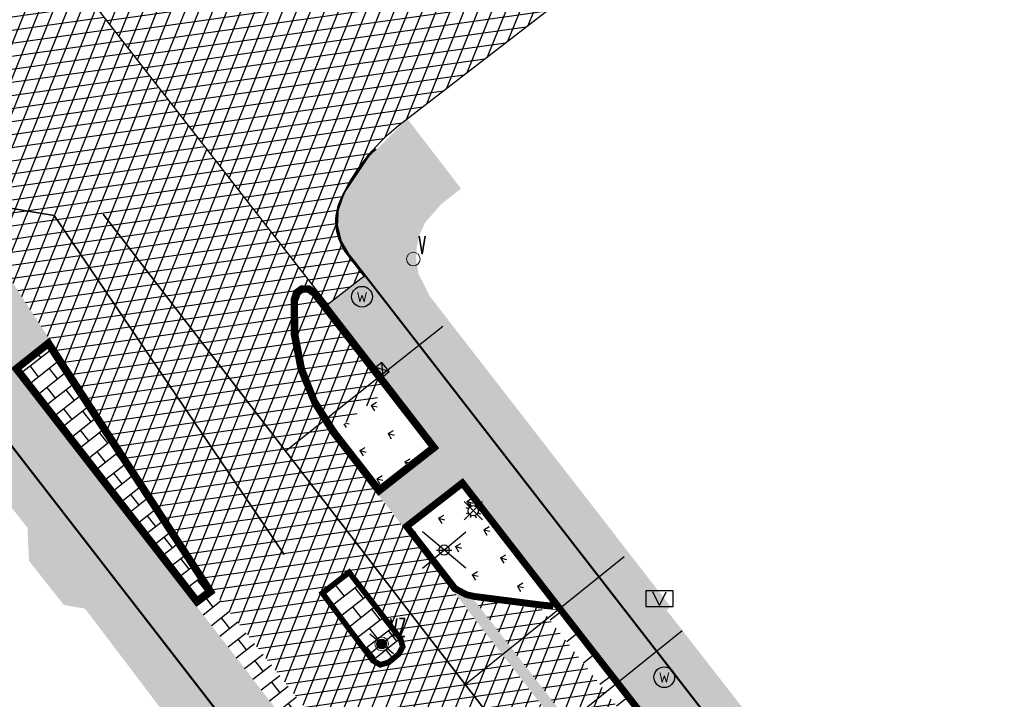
# Model space of a CAD drawing. Header units: metres. Extents: x 196882 to 197709, y 354811 to 355604.
# Tile 51 of 68: x 197350 to 197388, y 355208 to 355234. Entities that reach past the tile are written whole.
import ezdxf
from ezdxf.enums import TextEntityAlignment as Align

# ---------------------------------------------------------------- set-up
doc = ezdxf.new("R2010")
doc.units = ezdxf.units.M
doc.layers.get('0').update_dxf_attribs({"lineweight": 18})
for name, color, linetype, lineweight in [('B-WE-KL-DATA_CAI_KAST-S', 90, 'Continuous', 25), ('B-WE-KL-WATER_STRAATPOT-S', 170, 'Continuous', 25), ('N-WE-RI-HWA_KOLK-S', 7, 'Continuous', 25), ('V-WE-IE-MEUBILAIR_WEGMEUBILAIR_PAAL-S', 7, 'Continuous', 25), ('V-WE-IE-MEUBILAIR_WEGMEUBILAIR_VERKEERSBORD-S', 7, 'Continuous', 25), ('V-WE-RI-GWA_HUISAANSLUITING_PVC-G', 1, 'RI-GWA_HUISAANSLUITING-V', 25), ('V-WE-RI-VWA_TRANSPORTLEIDING-G', 20, 'RI-VWA-V', 35), ('V-WE-VH-KANTOPSLUITING_RIJWIELPADBAND_380X200-G', 10, 'VH-RIJWIELPADBAND_380X200-V', 0), ('V-WE-VH-KANTOPSLUITING_TROTTOIRBAND-G', 7, 'VH-TROTTOIRBAND-V', 0), ('V-WE-VH-KANTOPSLUITING_TROTTOIRBAND_RWS-G', 7, 'VH-RWSBAND-V', 0), ('V-WE-VH-VERHARDING_TEGEL-A', 252, 'Continuous', 18), ('verkeerszuil', 2, 'Continuous', 0), ('verklikker', 2, 'Continuous', 0)]:
    doc.layers.add(name, color=color, linetype=linetype, lineweight=lineweight)
for name, color, linetype in [('V-WE-IE-LICHTMAST-G', 7, 'Continuous'), ('V_WEGEN_A_ASFALT', 252, 'Continuous'), ('V_WEGEN_A_BSS', 252, 'Continuous')]:
    doc.layers.add(name, color=color, linetype=linetype)
doc.layers.add('V-WE-VH-VERHARDING_TEGEL_300x300 grijs', color=7, linetype='Continuous', lineweight=18, true_color=0x999999)
doc.layers.add('V_GROEN_A_GRAS', color=3, linetype='Continuous', true_color=0x00ff00)
doc.styles.add('NLCS-ISO', font='NLCS-ISO.ttf')
doc.styles.add('Style-simplex', font='simplex.shx')
doc.linetypes.add('RI-GWA_HUISAANSLUITING-V', pattern='A,2,[24,NLCS.SHX,S=1,R=0,X=0,Y=0],2,-1.8,2.6,-1.8,2.6,-1.8,2.6,-1.8', length=19)
doc.linetypes.add('RI-VWA-V', pattern='A,2.5,[24,NLCS.SHX,S=1,R=0,X=0,Y=0],2.5,-3,0,-3', length=11)
doc.linetypes.add('VH-RIJWIELPADBAND_380X200-V', pattern='A,4,[24,NLCS.SHX,S=1,R=0,X=0,Y=0],4,-2,2,-2,0,-2,2,-2', length=20)
doc.linetypes.add('VH-RWSBAND-V', pattern='A,5,[24,NLCS.SHX,S=1,R=0,X=0,Y=0],5,-2,2,-2,2,-2,2,-2', length=24)
doc.linetypes.add('VH-TROTTOIRBAND-V', pattern='A,2.5,[24,NLCS.SHX,S=1,R=0,X=0,Y=0],2.5,-2,2,-2,2,-2', length=15)
pattern_1 = [(37.8188, (197367.178, 355110.634), (0.0928136, 0.736638), [0.525, -0.525]), (127.8188, (197367.178, 355110.634), (-0.4147258, -0.3219122), [])]
pattern_2 = [(8.01566, (197213.72877, 355299.11294), (-0.0697219, 0.495115), []), (68.01566, (197213.72877, 355299.11294), (-0.4636431, 0.1871766), [])]
pattern_3 = [(345.811, (197361.1644, 355211.9089), (1.090755, 0.6505), [0.23813, -1.55793]), (300.811, (197361.1644, 355211.9089), (1.09075, 0.6505), [0.23813, -1.03188]), (30.811, (197361.1644, 355211.9089), (-0.6505, 1.09075), [0.23813, -1.03188])]

# ---------------------------------------------------------------- blocks, each defined once
blk = doc.blocks.new('S436')
at = {"layer": 'verkeerszuil', "color": 7, "linetype": 'Continuous', "lineweight": 0}
blk.add_circle((0, 0), 0.263, dxfattribs=at)
at = {"layer": 'verkeerszuil', "color": 7, "linetype": 'Continuous', "lineweight": 0, "style": 'Style-simplex', "width": 0.428569}
blk.add_text('vz', height=1.05, dxfattribs=at).set_placement((0.321, 0.284))
blk = doc.blocks.new('S421')
at = {"layer": 'verklikker', "color": 6, "linetype": 'Continuous', "lineweight": 0}
blk.add_circle((0, 0), 0.263, dxfattribs=at)
at = {"layer": 'verklikker', "color": 6, "linetype": 'Continuous', "lineweight": 0, "style": 'Style-simplex', "width": 0.428569}
blk.add_text('v', height=1.05, dxfattribs=at).set_placement((0.186, 0.186))
blk = doc.blocks.new('Lichtmast_V')
for points in [[(0.354, 0.354), (-0.354, -0.354)], [(0.354, -0.354), (-0.354, 0.354)], [(-0.185, 0.077), (-0.277, 0.115)], [(-0.077, 0.185), (-0.115, 0.277)], [(0.077, 0.185), (0.115, 0.277)], [(0.185, 0.077), (0.277, 0.115)], [(-0.185, -0.077), (-0.277, -0.115)], [(-0.077, -0.185), (-0.115, -0.277)], [(0.077, -0.185), (0.115, -0.277)], [(0.185, -0.077), (0.277, -0.115)]]:
    blk.add_lwpolyline(points)
at = {"layer": 'V-WE-IE-LICHTMAST-G'}
blk.add_circle((0, 0), 0.2, dxfattribs=at)
blk = doc.blocks.new('V-SIE-WEG_VERKEERSBORD')
at = {"color": 0}
for p, q in [((-0.836, -0.701), (0.836, 0.701)), ((0.836, -0.701), (-0.836, 0.701))]:
    blk.add_line(p, q, dxfattribs=at)
blk.add_line((-0.3, 0), (0.3, 0))
blk.add_circle((0, 0), 0.2)
at = {"style": 'NLCS-ISO'}
blk.add_attdef('VERKEERSBORD', (0.2, 0.202), '', height=0.4, dxfattribs=at)
blk = doc.blocks.new('SKL-WATER_STRAATPOT-SO')
blk.add_circle((0, 0), 2)
at = {"style": 'NLCS-ISO'}
blk.add_text('W', height=2, rotation=360, dxfattribs=at).set_placement((-1.06, -1.05))
blk = doc.blocks.new('SKL-DATA_TERREINKAST-SO')
for q in [(-1.3, 1.32), (1.3, 1.32)]:
    blk.add_line((0, -1.3), q)
at = {"flags": 128}
blk.add_lwpolyline([(2.66, 1.5), (-2.66, 1.5), (-2.66, -1.5), (2.66, -1.5)], close=True, dxfattribs=at)
at = {"style": 'NLCS-ISO'}
blk.add_attdef('TYPE', text='', height=0.35, dxfattribs=at).set_placement((-0.14, 1.87), align=Align.MIDDLE_CENTER)
blk = doc.blocks.new('V-SIE-WEG_PAAL_ALGEMEEN_TYPE_01-SO')
h = blk.add_hatch(color=256)
edge = h.paths.add_edge_path()
edge.add_arc((0, 0), 0.188, 0, 360)
at = {"color": 0}
for p, q in [((-0.454, -0.381), (0.454, 0.381)), ((0.454, -0.381), (-0.454, 0.381))]:
    blk.add_line(p, q, dxfattribs=at)
at = {"ltscale": 0.5}
blk.add_circle((0, 0), 0.188, dxfattribs=at)
blk = doc.blocks.new('N-SRI-KOLK_COMBINATIE-SO')
h = blk.add_hatch(color=256)
h.paths.add_polyline_path([(-1.125, 1.5), (-1.125, 0), (0, 0.75)])
h.paths.add_polyline_path([(1.125, 1.5), (0, 0.75), (1.125, 0)])
for p, q in [((-1.125, 0), (1.125, 1.5)), ((1.125, 0), (-1.125, 1.5))]:
    blk.add_line(p, q)
at = {"flags": 128}
blk.add_lwpolyline([(-1.125, 0), (1.125, 0), (1.125, 1.5), (-1.125, 1.5)], close=True, dxfattribs=at)

msp = doc.modelspace()

# ---------------------------------------------------------------- hatches: boundary and pattern name
at = {"layer": 'V-WE-VH-VERHARDING_TEGEL-A'}
h = msp.add_hatch(dxfattribs=at)
h.set_pattern_fill('AVH-TEGEL_300X300_HALFST', color=11, scale=1.25, pattern_type=2)
h.set_pattern_definition([(308.015660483, (-58.86684, -45.96112), (0.378674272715, -0.1799640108), [0.375, -0.375]), (38.01566048, (-58.86684, -45.9611), (-0.23095381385, 0.29544091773), [])])
h.paths.add_polyline_path([(197611.905, 354883.622), (197617.307, 354876.665), (197615.886, 354875.563), (197572.913, 354930.906), (197570.425, 354934.11), (197484.931, 355044.212), (197481.749, 355048.31), (197357.892, 355207.986), (197351.32, 355216.473), (197346.25, 355223.021), (197337.369, 355234.416), (197243.012, 355355.967), (197242.503, 355356.81), (197242.203, 355357.748), (197242.06, 355358.479), (197241.6, 355359.917), (197240.817, 355361.208), (197237.815, 355365.062), (197235.607, 355367.896), (197236.226, 355370.216), (197236.899, 355369.358), (197237.127, 355368.928), (197238.472, 355367.204), (197242.289, 355362.28), (197242.829, 355361.489), (197243.273, 355360.634), (197243.612, 355359.731), (197243.839, 355358.801), (197243.913, 355358.396), (197244.132, 355357.668), (197244.49, 355356.997), (197246.89, 355353.905), (197257.004, 355340.877), (197263.069, 355333.063), (197270.1, 355324.006), (197279.392, 355312.035), (197295.011, 355291.914), (197302.573, 355282.172), (197310.236, 355272.301), (197317.909, 355262.416), (197324.699, 355253.668), (197332.224, 355243.975), (197340.253, 355233.64), (197347.837, 355223.911), (197349.563, 355225.192), (197351.569, 355222.107), (197350.13, 355220.964), (197357.263, 355211.768), (197361.255, 355206.596), (197374.852, 355189.05), (197395.161, 355162.866), (197403.326, 355152.339), (197425.189, 355124.15), (197437.629, 355108.111), (197445.337, 355098.173), (197474.048, 355061.155), (197481.019, 355052.168), (197483.327, 355053.995), (197485.597, 355051.07), (197483.289, 355049.265), (197486.28, 355045.412), (197561.285, 354948.815), (197591.974, 354909.292)])
h = msp.add_hatch(dxfattribs=at)
h.set_pattern_fill('AVH-TEGEL_300X300_HALFST', color=256, scale=1.25, pattern_type=2)
h.set_pattern_definition([(308.01566, (197234.217, 354932.616), (0.37867427, -0.17996401), [0.375, -0.375]), (38.01566, (197234.217, 354932.616), (-0.23095381, 0.29544092), [])])
h.paths.add_polyline_path([(197235.581, 355367.799), (197234.217, 355362.687), (197236.721, 355359.564), (197239.925, 355353.365), (197240.018, 355353.248), (197240.596, 355353.707), (197242.746, 355350.948), (197242.149, 355350.482), (197247.638, 355343.366), (197248.794, 355344.219), (197251.13, 355341.161), (197250.017, 355340.283), (197251.382, 355338.514), (197252.017, 355339.01), (197253.241, 355337.431), (197252.603, 355336.931), (197255.071, 355333.731), (197255.72, 355334.225), (197256.932, 355332.633), (197256.293, 355332.148), (197258.771, 355328.935), (197259.386, 355329.419), (197260.605, 355327.83), (197259.989, 355327.355), (197262.404, 355324.224), (197263.572, 355325.082), (197265.762, 355322.252), (197264.611, 355321.364), (197266.049, 355319.503), (197266.681, 355319.992), (197267.9, 355318.4), (197267.273, 355317.913), (197268.559, 355316.246), (197270.468, 355317.879), (197270.374, 355318.017), (197270.769, 355318.334), (197271.082, 355317.944), (197271.017, 355317.894), (197277.296, 355309.603), (197279.798, 355306.505), (197279.767, 355306.48), (197282.144, 355303.445), (197279.742, 355301.585), (197280.949, 355299.977), (197287.399, 355296.113), (197287.537, 355295.83), (197336.506, 355232.778), (197336.629, 355232.874), (197343.676, 355223.839), (197345.792, 355221.126), (197350.134, 355215.559), (197350.732, 355214.792), (197350.788, 355213.519), (197352.134, 355211.814), (197352.955, 355211.669), (197355.806, 355207.908), (197382.704, 355173.364), (197415.028, 355132.025), (197418.821, 355127.312), (197426.22, 355117.67), (197426.162, 355117.573), (197439.09, 355100.957), (197447.403, 355090.49), (197447.266, 355090.385), (197453.819, 355082.221), (197453.723, 355082.153), (197455.981, 355079.258), (197455.944, 355079.174), (197461.241, 355072.44), (197461.369, 355072.494), (197471.122, 355059.986), (197471.26, 355059.822), (197471.304, 355059.856), (197476.126, 355053.586), (197484.037, 355043.418), (197483.735, 355043.179), (197485.477, 355040.963), (197485.825, 355041.194), (197487.25, 355039.31), (197487.136, 355039.216), (197495.21, 355028.868), (197497.648, 355025.787), (197507.361, 355013.143), (197507.469, 355013.22), (197507.852, 355012.72), (197507.757, 355012.64), (197515.172, 355003.148), (197515.257, 355003.199), (197520.23, 354996.693), (197525.87, 354989.268), (197535.302, 354976.941), (197535.185, 354976.85), (197538.114, 354973.09), (197538.245, 354973.166), (197538.442, 354972.926), (197537.462, 354972.143), (197537.63, 354971.963), (197536.257, 354970.595), (197538.447, 354967.93), (197543.233, 354962.047), (197550.188, 354953.499), (197553.95, 354948.887), (197557.921, 354943.994), (197557.833, 354943.918), (197564.133, 354936.165), (197565.05, 354936.92), (197568.446, 354932.616), (197570.362, 354934.061), (197484.868, 355044.163), (197357.829, 355207.937), (197351.257, 355216.424), (197346.187, 355222.972), (197337.306, 355234.367), (197242.946, 355355.922), (197242.43, 355356.777), (197242.125, 355357.728), (197241.982, 355358.459), (197241.527, 355359.884), (197240.751, 355361.163), (197237.752, 355365.013)])
h = msp.add_hatch(dxfattribs=at)
h.set_pattern_fill('AVH-TEGEL_300X300_HALFST', color=256, scale=1.25, pattern_type=2)
h.set_pattern_definition([(308.01566, (197362.73151, 355062.66647), (0.37867427, -0.17996401), [0.375, -0.375]), (38.01566, (197362.7315, 355062.66647), (-0.2309538, 0.2954409), [])])
h.paths.add_polyline_path([(197364.22, 355229.417), (197365.408, 355230.608), (197367.484, 355227.904), (197366.733, 355227.319), (197366.264, 355226.786), (197366.102, 355226.602), (197365.886, 355226.135), (197365.767, 355225.624), (197365.755, 355225.098), (197365.848, 355224.593), (197366.281, 355223.741), (197375.584, 355211.744), (197375.427, 355211.611), (197398.906, 355181.471), (197403.613, 355175.402), (197407.417, 355178.558), (197423.366, 355159.562), (197422.706, 355158.441), (197422.321, 355157.242), (197421.985, 355155.772), (197421.932, 355155.421), (197422.009, 355153.714), (197422.452, 355152.064), (197423.22, 355150.582), (197424.866, 355148.527), (197424.786, 355148.455), (197430.091, 355141.746), (197434.295, 355136.24), (197438.503, 355130.819), (197441.908, 355126.356), (197446.316, 355120.829), (197459.852, 355103.513), (197467.914, 355093.129), (197486.089, 355069.947), (197487.062, 355068.665), (197489.16, 355066.052), (197490.75, 355064.009), (197491.582, 355063.315), (197492.632, 355063.935), (197492.683, 355063.977), (197492.919, 355063.689), (197491.554, 355062.896), (197490.839, 355062.666), (197490.045, 355062.696), (197489.313, 355063.002), (197488.758, 355063.511), (197363.159, 355225.405), (197362.871, 355225.904), (197362.732, 355226.482), (197362.763, 355227.076), (197362.955, 355227.62), (197363.956, 355229.163)])
h = msp.add_hatch(dxfattribs=at)
h.set_pattern_fill('AVH-TEGEL_300X300_HALFST', color=11, scale=1.25, pattern_type=2)
h.set_pattern_definition([(308.01566, (197362.321, 355063.896), (0.37867427, -0.17996401), [0.375, -0.375]), (38.01566, (197362.321, 355063.896), (-0.2309538, 0.2954409), [])])
h.paths.add_polyline_path([(197363.743, 355224.525), (197362.321, 355223.426), (197366.616, 355217.876), (197364.294, 355216.063), (197365.22, 355214.871), (197367.557, 355216.684), (197371.499, 355211.603), (197376.114, 355205.654), (197382.474, 355197.457), (197389.736, 355188.097), (197398.481, 355176.826), (197404.904, 355168.548), (197412.151, 355159.207), (197419.483, 355149.756), (197426.619, 355140.56), (197433.029, 355132.298), (197440.182, 355123.078), (197446.508, 355114.925), (197452.243, 355107.532), (197461.033, 355096.204), (197470.017, 355084.624), (197481.049, 355070.405), (197486.099, 355063.896), (197487.508, 355064.993)])
at = {"layer": 'V_GROEN_A_GRAS'}
h = msp.add_hatch(dxfattribs=at)
h.set_pattern_fill('GRASS', color=70, scale=0.05, angle=-52.2047, style=0)
h.set_pattern_definition(pattern_3)
h.paths.add_polyline_path([(197364.59, 355220.086), (197366.266, 355217.92), (197364.338, 355216.414), (197362.662, 355218.574), (197362.655, 355218.584)])
h = msp.add_hatch(dxfattribs=at)
h.set_pattern_fill('GRASS', color=70, scale=0.05, angle=-52.2047, style=0)
h.set_pattern_definition(pattern_3)
h.paths.add_polyline_path([(197370.945, 355211.909), (197367.513, 355216.333), (197365.571, 355214.827), (197367.343, 355212.543), (197367.736, 355212.333), (197368.019, 355212.274), (197370.595, 355211.943)])
at = {"layer": 'V_WEGEN_A_ASFALT'}
h = msp.add_hatch(dxfattribs=at)
h.set_pattern_fill('AVH-ASFALT', color=256, scale=0.5, style=0, pattern_type=2)
h.set_pattern_definition([(8.01566048, (135.18786, -698.3183), (-0.0697218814, 0.495114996), []), (68.01566048, (135.18786, -698.3183), (-0.463643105, 0.1871765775), [])])
h.paths.add_polyline_path([(197244.208, 355366.633), (197244.772, 355368.756), (197248.206, 355364.347), (197246.291, 355363.976)], flags=16)
h.paths.add_polyline_path([(197618.792, 354883.616), (197618.859, 354883.531), (197620.176, 354881.132), (197620.218, 354880.802), (197620.037, 354880.548), (197619.732, 354880.486), (197619.447, 354880.661), (197617.809, 354882.828)], flags=16)
h.paths.add_polyline_path([(197615.205, 354887.359), (197615.579, 354887.38), (197615.929, 354887.241), (197616.175, 354886.989), (197616.212, 354886.932), (197615.217, 354886.144), (197614.828, 354886.612), (197614.745, 354886.93), (197614.909, 354887.207)], flags=16)
h.paths.add_polyline_path([(197249.048, 355360.444), (197250.453, 355361.457), (197251.761, 355359.078), (197251.788, 355358.77), (197251.578, 355358.542), (197251.264, 355358.397), (197250.888, 355358.381), (197250.536, 355358.513), (197250.274, 355358.756)], flags=16)
h.paths.add_polyline_path([(197362.128, 355212.271), (197363.159, 355213.075), (197365.145, 355210.506), (197365.231, 355210.199), (197365.079, 355209.918), (197364.69, 355209.596), (197364.363, 355209.5), (197364.069, 355209.671)], flags=16)
h.paths.add_polyline_path([(197494.363, 355046.214), (197494.643, 355046.042), (197496.089, 355044.106), (197495.099, 355043.365), (197493.938, 355045.57), (197493.887, 355045.898), (197494.062, 355046.15)], flags=16)
h.paths.add_polyline_path([(197496.176, 355041.974), (197497.151, 355042.743), (197499.309, 355039.886), (197499.406, 355039.593), (197499.313, 355039.327), (197499.034, 355039.183), (197498.669, 355039.152), (197498.322, 355039.267), (197498.06, 355039.492)], flags=16)
edge = h.paths.add_edge_path()
edge.add_line((197254.74, 355364.977), (197252.534, 355367.828))
edge.add_line((197252.534, 355367.828), (197250.33, 355370.59))
edge.add_line((197250.33, 355370.59), (197246.08, 355375.894))
edge.add_line((197246.08, 355375.894), (197245.813, 355376.216))
edge.add_line((197245.813, 355376.216), (197245.689, 355376.286))
edge.add_line((197245.689, 355376.286), (197245.587, 355376.385))
edge.add_line((197245.587, 355376.385), (197244.802, 355377.427))
edge.add_line((197244.802, 355377.427), (197244.442, 355377.886))
edge.add_line((197244.442, 355377.886), (197242.813, 355376.643))
edge.add_line((197242.813, 355376.643), (197242.078, 355376.934))
edge.add_line((197242.078, 355376.934), (197241.456, 355377.421))
edge.add_line((197241.456, 355377.421), (197241.264, 355377.677))
edge.add_line((197241.264, 355377.677), (197240.464, 355374.501))
edge.add_line((197240.464, 355374.501), (197243.638, 355370.386))
edge.add_line((197243.638, 355370.386), (197243.015, 355368.04))
edge.add_line((197243.015, 355368.04), (197239.826, 355372.186))
edge.add_line((197239.826, 355372.186), (197238.981, 355368.895))
edge.add_line((197238.981, 355368.895), (197239.273, 355368.341))
edge.add_line((197239.273, 355368.341), (197239.444, 355367.723))
edge.add_line((197239.444, 355367.723), (197239.477, 355367.083))
edge.add_line((197239.477, 355367.083), (197239.375, 355366.465))
edge.add_line((197239.375, 355366.465), (197239.17, 355366.309))
edge.add_line((197239.17, 355366.309), (197242.289, 355362.28))
edge.add_line((197242.289, 355362.28), (197242.829, 355361.489))
edge.add_line((197242.829, 355361.489), (197243.273, 355360.634))
edge.add_line((197243.273, 355360.634), (197243.612, 355359.731))
edge.add_line((197243.612, 355359.731), (197243.839, 355358.801))
edge.add_line((197243.839, 355358.801), (197243.913, 355358.396))
edge.add_line((197243.913, 355358.396), (197244.132, 355357.668))
edge.add_line((197244.132, 355357.668), (197244.49, 355356.997))
edge.add_line((197244.49, 355356.997), (197246.766, 355358.85))
edge.add_line((197246.766, 355358.85), (197247.262, 355358.206))
edge.add_line((197247.262, 355358.206), (197344.321, 355233.163))
edge.add_line((197344.321, 355233.163), (197344.724, 355232.614))
edge.add_line((197344.724, 355232.614), (197349.563, 355225.192))
edge.add_line((197349.563, 355225.192), (197351.569, 355222.107))
edge.add_line((197351.569, 355222.107), (197357.966, 355212.296))
edge.add_line((197357.966, 355212.296), (197358.618, 355211.446))
edge.add_line((197358.618, 355211.446), (197359.525, 355210.295))
edge.add_line((197359.525, 355210.295), (197361.338, 355207.993))
edge.add_line((197361.338, 355207.993), (197362.045, 355207.269))
edge.add_line((197362.045, 355207.269), (197374.863, 355193.737))
edge.add_line((197374.863, 355193.737), (197375.209, 355193.322))
edge.add_line((197375.209, 355193.322), (197441.888, 355107.396))
edge.add_line((197441.888, 355107.396), (197445.664, 355102.529))
edge.add_line((197445.664, 355102.529), (197478.355, 355060.401))
edge.add_line((197478.355, 355060.401), (197483.327, 355053.995))
edge.add_line((197483.327, 355053.995), (197486.594, 355049.782))
edge.add_line((197486.594, 355049.782), (197601.022, 354902.418))
edge.add_line((197601.022, 354902.418), (197611.126, 354886.577))
edge.add_line((197611.126, 354886.577), (197612.61, 354884.25))
edge.add_line((197612.61, 354884.25), (197615.186, 354880.9))
edge.add_line((197615.186, 354880.9), (197618.014, 354877.23))
edge.add_line((197618.014, 354877.23), (197615.886, 354875.563))
edge.add_line((197615.886, 354875.563), (197618.768, 354871.816))
edge.add_line((197618.768, 354871.816), (197619.198, 354871.038))
edge.add_line((197619.198, 354871.038), (197619.38, 354870.123))
edge.add_line((197619.38, 354870.123), (197619.267, 354869.197))
edge.add_line((197619.267, 354869.197), (197618.896, 354868.389))
edge.add_line((197618.896, 354868.389), (197618.39, 354867.541))
edge.add_line((197618.39, 354867.541), (197617.593, 354866.525))
edge.add_line((197617.593, 354866.525), (197616.658, 354865.636))
edge.add_line((197616.658, 354865.636), (197615.8, 354864.929))
edge.add_line((197615.8, 354864.929), (197615.563, 354864.731))
edge.add_line((197615.563, 354864.731), (197616.512, 354863.566))
edge.add_line((197616.512, 354863.566), (197619.999, 354859.296))
edge.add_line((197619.999, 354859.296), (197620, 354859.283))
edge.add_line((197620, 354859.283), (197620.838, 354860.022))
edge.add_line((197620.838, 354860.022), (197621.747, 354860.68))
edge.add_line((197621.747, 354860.68), (197622.714, 354861.249))
edge.add_line((197622.714, 354861.249), (197623.726, 354861.722))
edge.add_line((197623.726, 354861.722), (197624.679, 354861.942))
edge.add_line((197624.679, 354861.942), (197625.707, 354861.841))
edge.add_line((197625.707, 354861.841), (197626.645, 354861.408))
edge.add_line((197626.645, 354861.408), (197627.356, 354860.736))
edge.add_line((197627.356, 354860.736), (197628.477, 354859.277))
edge.add_line((197628.477, 354859.277), (197629.919, 354860.402))
edge.add_line((197629.919, 354860.402), (197629.805, 354860.728))
edge.add_line((197629.805, 354860.728), (197629.902, 354861.061))
edge.add_line((197629.902, 354861.061), (197630.176, 354861.274))
edge.add_line((197630.176, 354861.274), (197630.523, 354861.286))
edge.add_line((197630.523, 354861.286), (197631.776, 354860.787))
edge.add_line((197631.776, 354860.787), (197632.963, 354860.123))
edge.add_line((197632.963, 354860.123), (197634.053, 354859.31))
edge.add_line((197634.053, 354859.31), (197635.019, 354858.369))
edge.add_line((197635.019, 354858.369), (197638.026, 354855.034))
edge.add_line((197638.026, 354855.034), (197640.528, 354852.513))
edge.add_line((197640.528, 354852.513), (197643.259, 354850.242))
edge.add_line((197643.259, 354850.242), (197644.292, 354849.463))
edge.add_line((197644.292, 354849.463), (197645.047, 354848.804))
edge.add_line((197645.047, 354848.804), (197645.73, 354848.064))
edge.add_line((197645.73, 354848.064), (197646.33, 354847.253))
edge.add_line((197646.33, 354847.253), (197646.835, 354846.388))
edge.add_line((197646.835, 354846.388), (197646.898, 354846.033))
edge.add_line((197646.898, 354846.033), (197646.731, 354845.714))
edge.add_line((197646.731, 354845.714), (197646.403, 354845.564))
edge.add_line((197646.403, 354845.564), (197646.052, 354845.646))
edge.add_line((197646.052, 354845.646), (197645.25, 354844.024))
edge.add_line((197645.25, 354844.024), (197658.974, 354837.104))
edge.add_line((197658.974, 354837.104), (197663.24, 354845.081))
edge.add_line((197663.24, 354845.081), (197662.256, 354845.808))
edge.add_line((197662.256, 354845.808), (197661.166, 354846.589))
edge.add_line((197661.166, 354846.589), (197659.281, 354847.978))
edge.add_line((197659.281, 354847.978), (197658.181, 354848.824))
edge.add_line((197658.181, 354848.824), (197657.094, 354849.687))
edge.add_line((197657.094, 354849.687), (197655.779, 354850.771))
edge.add_line((197655.779, 354850.771), (197654.486, 354851.882))
edge.add_line((197654.486, 354851.882), (197653.214, 354853.017))
edge.add_line((197653.214, 354853.017), (197651.963, 354854.175))
edge.add_line((197651.963, 354854.175), (197650.716, 354852.865))
edge.add_line((197650.716, 354852.865), (197650.9, 354852.49))
edge.add_line((197650.9, 354852.49), (197650.77, 354852.093))
edge.add_line((197650.77, 354852.093), (197650.399, 354851.9))
edge.add_line((197650.399, 354851.9), (197649.999, 354852.022))
edge.add_line((197649.999, 354852.022), (197648.432, 354853.042))
edge.add_line((197648.432, 354853.042), (197647.483, 354853.708))
edge.add_line((197647.483, 354853.708), (197646.554, 354854.401))
edge.add_line((197646.554, 354854.401), (197646.122, 354854.742))
edge.add_line((197646.122, 354854.742), (197644.859, 354855.773))
edge.add_line((197644.859, 354855.773), (197644.092, 354856.447))
edge.add_line((197644.092, 354856.447), (197643.344, 354857.143))
edge.add_line((197643.344, 354857.143), (197642.619, 354857.862))
edge.add_line((197642.619, 354857.862), (197641.665, 354858.874))
edge.add_line((197641.665, 354858.874), (197641.087, 354859.527))
edge.add_line((197641.087, 354859.527), (197639.661, 354861.285))
edge.add_line((197639.661, 354861.285), (197636.225, 354865.712))
edge.add_line((197636.225, 354865.712), (197606.51, 354903.995))
edge.add_line((197606.51, 354903.995), (197598.397, 354914.448))
edge.add_line((197598.397, 354914.448), (197512.56, 355025.035))
edge.add_line((197512.56, 355025.035), (197510.219, 355028.767))
edge.add_line((197510.219, 355028.767), (197510.081, 355029.114))
edge.add_line((197510.081, 355029.114), (197510.082, 355029.515))
edge.add_line((197510.082, 355029.515), (197510.237, 355029.886))
edge.add_line((197510.237, 355029.886), (197510.498, 355030.152))
edge.add_line((197510.498, 355030.152), (197511.653, 355030.966))
edge.add_line((197511.653, 355030.966), (197509.492, 355033.75))
edge.add_line((197509.492, 355033.75), (197508.696, 355033.14))
edge.add_line((197508.696, 355033.14), (197508.366, 355032.978))
edge.add_line((197508.366, 355032.978), (197507.964, 355032.963))
edge.add_line((197507.964, 355032.963), (197507.593, 355033.119))
edge.add_line((197507.593, 355033.119), (197507.34, 355033.386))
edge.add_line((197507.34, 355033.386), (197502.398, 355041.291))
edge.add_line((197502.398, 355041.291), (197502.172, 355041.653))
edge.add_line((197502.172, 355041.653), (197499.691, 355044.838))
edge.add_line((197499.691, 355044.838), (197496.292, 355049.202))
edge.add_line((197496.292, 355049.202), (197497.039, 355049.802))
edge.add_line((197497.039, 355049.802), (197494.767, 355052.728))
edge.add_line((197494.767, 355052.728), (197496.199, 355053.822))
edge.add_line((197496.199, 355053.822), (197495.483, 355054.755))
edge.add_line((197495.483, 355054.755), (197495.101, 355055.422))
edge.add_line((197495.101, 355055.422), (197494.906, 355056.196))
edge.add_line((197494.906, 355056.196), (197494.93, 355056.994))
edge.add_line((197494.93, 355056.994), (197495.159, 355057.728))
edge.add_line((197495.159, 355057.728), (197495.351, 355058.139))
edge.add_arc((197501.887, 355055.322), 7.118, 130.4855, 156.6826, ccw=False)
edge.add_line((197497.266, 355060.735), (197503.259, 355066.482))
edge.add_line((197503.259, 355066.482), (197499.956, 355070.009))
edge.add_line((197499.956, 355070.009), (197493.859, 355064.344))
edge.add_line((197493.859, 355064.344), (197492.971, 355063.627))
edge.add_line((197492.971, 355063.627), (197491.587, 355062.822))
edge.add_line((197491.587, 355062.822), (197490.85, 355062.586))
edge.add_line((197490.85, 355062.586), (197490.028, 355062.617))
edge.add_line((197490.028, 355062.617), (197489.269, 355062.934))
edge.add_line((197489.269, 355062.934), (197488.699, 355063.457))
edge.add_line((197488.699, 355063.457), (197487.505, 355064.991))
edge.add_line((197487.505, 355064.991), (197486.099, 355063.896))
edge.add_line((197486.099, 355063.896), (197486.194, 355063.783))
edge.add_line((197486.194, 355063.783), (197486.326, 355063.444))
edge.add_line((197486.326, 355063.444), (197486.227, 355063.093))
edge.add_line((197486.227, 355063.093), (197485.936, 355062.874))
edge.add_line((197485.936, 355062.874), (197485.572, 355062.874))
edge.add_line((197485.572, 355062.874), (197484.191, 355063.354))
edge.add_line((197484.191, 355063.354), (197482.889, 355064.06))
edge.add_line((197482.889, 355064.06), (197481.719, 355064.969))
edge.add_line((197481.719, 355064.969), (197480.725, 355066.04))
edge.add_line((197480.725, 355066.04), (197449.879, 355105.805))
edge.add_line((197449.879, 355105.805), (197446.133, 355110.634))
edge.add_line((197446.133, 355110.634), (197367.178, 355212.348))
edge.add_line((197367.178, 355212.348), (197362.457, 355218.43))
edge.add_line((197362.457, 355218.43), (197361.717, 355219.595))
edge.add_line((197361.717, 355219.595), (197361.196, 355220.895))
edge.add_line((197361.196, 355220.895), (197360.926, 355222.269))
edge.add_line((197360.926, 355222.269), (197360.914, 355223.645))
edge.add_line((197360.914, 355223.645), (197361.027, 355223.959))
edge.add_line((197361.027, 355223.959), (197361.299, 355224.151))
edge.add_line((197361.299, 355224.151), (197361.632, 355224.153))
edge.add_line((197361.632, 355224.153), (197361.906, 355223.963))
edge.add_line((197361.906, 355223.963), (197352.695, 355235.821))
edge.add_line((197352.695, 355235.821), (197352.795, 355235.512))
edge.add_line((197352.795, 355235.512), (197352.707, 355235.2))
edge.add_line((197352.707, 355235.2), (197352.46, 355234.99))
edge.add_line((197352.46, 355234.99), (197352.138, 355234.951))
edge.add_line((197352.138, 355234.951), (197350.627, 355235.485))
edge.add_line((197350.627, 355235.485), (197349.553, 355236.086))
edge.add_line((197349.553, 355236.086), (197349.208, 355236.279))
edge.add_line((197349.208, 355236.279), (197347.946, 355237.304))
edge.add_line((197347.946, 355237.304), (197346.795, 355238.622))
edge.add_line((197346.795, 355238.622), (197266.084, 355342.605))
edge.add_line((197266.084, 355342.605), (197264.508, 355344.843))
edge.add_line((197264.508, 355344.843), (197262.504, 355347.996))
edge.add_line((197262.504, 355347.996), (197260.59, 355351.011))
edge.add_line((197260.59, 355351.011), (197254.07, 355361.255))
edge.add_line((197254.07, 355361.255), (197252.531, 355363.249))
edge.add_line((197252.531, 355363.249), (197253.314, 355363.861))
edge.add_line((197253.314, 355363.861), (197254.74, 355364.977))
h = msp.add_hatch(dxfattribs=at)
h.set_pattern_fill('AVH-ASFALT', color=256, scale=0.5, style=0, pattern_type=2)
h.set_pattern_definition([(8.01566048, (0, 0), (-0.0697218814, 0.495114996), []), (68.01566048, (0, 0), (-0.463643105, 0.1871765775), [])])
edge = h.paths.add_edge_path()
edge.add_line((197366.253, 355240.835), (197359.739, 355235.789))
edge.add_arc((197357.173, 355239.119), 4.204, 265.8161, 307.6227, ccw=False)
edge.add_arc((197357.016, 355237.664), 2.742, 218.3646, 266.8671, ccw=False)
edge.add_line((197354.866, 355235.962), (197354.11, 355236.917))
edge.add_line((197354.11, 355236.917), (197353.993, 355236.827))
edge.add_line((197353.993, 355236.827), (197352.695, 355235.821))
edge.add_line((197352.695, 355235.821), (197362.321, 355223.426))
edge.add_line((197362.321, 355223.426), (197363.616, 355224.427))
edge.add_line((197363.616, 355224.427), (197363.743, 355224.525))
edge.add_line((197363.743, 355224.525), (197363.092, 355225.36))
edge.add_arc((197364.738, 355226.643), 2.087, 159.5488, 217.9414, ccw=False)
edge.add_arc((197370.032, 355224.163), 7.928, 128.7301, 156.1262, ccw=False)
edge.add_line((197365.072, 355230.348), (197370.884, 355234.836))
edge.add_line((197370.884, 355234.836), (197366.253, 355240.835))
h = msp.add_hatch(dxfattribs=at)
h.set_pattern_fill('AVH-ASFALT', color=256, scale=0.5, style=0, pattern_type=2)
h.set_pattern_definition(pattern_2)
h.paths.add_polyline_path([(197362.655, 355218.584), (197364.589, 355220.086), (197362.123, 355223.273), (197361.732, 355223.78), (197361.554, 355223.903), (197361.379, 355223.901), (197361.236, 355223.8), (197361.164, 355223.602), (197361.176, 355222.294), (197361.437, 355220.966), (197361.94, 355219.709)])
h = msp.add_hatch(dxfattribs=at)
h.set_pattern_fill('AVH-ASFALT', color=256, scale=0.5, style=0, pattern_type=2)
h.set_pattern_definition(pattern_2)
h.paths.add_polyline_path([(197370.567, 355211.695), (197367.977, 355212.027), (197446.014, 355111.479), (197446.389, 355114.005), (197440.64, 355121.4), (197440.424, 355121.235), (197439.271, 355121.352), (197439.428, 355122.498), (197439.642, 355122.668), (197433.498, 355130.626), (197433.268, 355130.443), (197432.108, 355130.595), (197432.263, 355131.749), (197432.499, 355131.926), (197426.089, 355140.135), (197425.865, 355139.97), (197424.742, 355140.116), (197424.883, 355141.262), (197425.096, 355141.423), (197418.961, 355149.345), (197418.741, 355149.184), (197417.614, 355149.319), (197417.758, 355150.46), (197417.966, 355150.625), (197411.609, 355158.8), (197411.385, 355158.644), (197410.275, 355158.772), (197410.418, 355159.913), (197410.626, 355160.085), (197404.382, 355168.141), (197404.146, 355167.978), (197403.024, 355168.102), (197403.165, 355169.241), (197403.377, 355169.41), (197398.888, 355175.177), (197398.689, 355175.01), (197397.563, 355175.11), (197397.725, 355176.251), (197397.943, 355176.419), (197390.165, 355186.44), (197389.93, 355186.266), (197388.821, 355186.4), (197388.956, 355187.547), (197389.171, 355187.699), (197382.921, 355195.778), (197382.718, 355195.604), (197381.573, 355195.731), (197381.722, 355196.88), (197381.936, 355197.038), (197375.596, 355205.224), (197375.367, 355205.05), (197374.23, 355205.184), (197374.377, 355206.32), (197374.6, 355206.496)])
at = {"layer": 'V_WEGEN_A_BSS'}
h = msp.add_hatch(dxfattribs=at)
h.set_pattern_fill('AVH-BSS_KEIFORMAAT_HALFST', color=256, scale=5, style=0, pattern_type=2)
h.set_pattern_definition([(308.0157, (197350.479, 355212.1157), (0.736953, -0.090282), [0.525, -0.525]), (38.0157, (197350.479, 355212.1157), (-0.323335, 0.413617), [])])
h.paths.add_polyline_path([(197351.51, 355221.74), (197350.479, 355220.922), (197357.31, 355212.116), (197357.629, 355212.355)])
h = msp.add_hatch(dxfattribs=at)
h.set_pattern_fill('AVH-BSS_KEIFORMAAT_HALFST', color=256, scale=5, style=0, pattern_type=2)
h.set_pattern_definition([(308.016, (197362.2801, 355209.61876), (0.73695, -0.09028), [0.525, -0.525]), (38.016, (197362.2801, 355209.61876), (-0.323335, 0.41362), [])])
h.paths.add_polyline_path([(197363.139, 355212.921), (197365.045, 355210.455), (197365.113, 355210.212), (197364.993, 355209.989), (197364.638, 355209.695), (197364.378, 355209.619), (197364.143, 355209.755), (197362.28, 355212.25)])
h = msp.add_hatch(dxfattribs=at)
h.set_pattern_fill('AVH-BSS_KEIFORMAAT_HALFST', color=256, scale=5, style=0, pattern_type=2)
h.set_pattern_definition([(308.01566048, (0, 0), (0.7369526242, -0.0902819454), [0.525, -0.525]), (38.01566048, (0, 0), (-0.3233353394, 0.4136172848), [])])
h.paths.add_polyline_path([(197357.966, 355212.296), (197357.271, 355211.757), (197361.255, 355206.596), (197362.045, 355207.269), (197361.338, 355207.993)])
h = msp.add_hatch(dxfattribs=at)
h.set_pattern_fill('AVH-BSS_KEIFORMAAT_HALFST', color=256, scale=5, angle=-270, style=0, pattern_type=2)
h.set_pattern_definition(pattern_1)
h.paths.add_polyline_path([(197367.977, 355212.027), (197367.65, 355212.096), (197367.178, 355212.348), (197446.133, 355110.634), (197445.999, 355110.914), (197445.98, 355111.224), (197446.014, 355111.479)])
h = msp.add_hatch(dxfattribs=at)
h.set_pattern_fill('AVH-BSS_KEIFORMAAT_HALFST', color=256, scale=5, angle=-270, style=0, pattern_type=2)
h.set_pattern_definition(pattern_1)
h.paths.add_polyline_path([(197371.156, 355211.637), (197370.567, 355211.695), (197374.6, 355206.496), (197374.951, 355206.746)])

# ---------------------------------------------------------------- linework, layer by layer
at = {"layer": 'V-WE-RI-GWA_HUISAANSLUITING_PVC-G'}
for points in [[(197366.783, 355222.577), (197360.73, 355217.767)], [(197373.787, 355213.673), (197367.656, 355208.733)], [(197376.032, 355210.813), (197369.872, 355205.853)]]:
    msp.add_lwpolyline(points, dxfattribs=at)
at = {"layer": 'V-WE-RI-VWA_TRANSPORTLEIDING-G', "flags": 128}
for points in [[(197351.767, 355226.862), (197328.61, 355230.75)], [(197351.767, 355226.862), (197360.65, 355213.763)], [(197657.606, 354845.301), (197649.221, 354851.539), (197622.62, 354880.182), (197589.309, 354923.032), (197561.005, 354959.519), (197531.423, 354997.601), (197501.275, 355036.434), (197471.783, 355074.593), (197442.017, 355112.887), (197412.85, 355150.397), (197383.436, 355188.227), (197353.661, 355226.919)]]:
    msp.add_lwpolyline(points, dxfattribs=at)
at = {"layer": 'V-WE-VH-KANTOPSLUITING_RIJWIELPADBAND_380X200-G', "flags": 128}
msp.add_lwpolyline([(197235.594, 355367.848, 0.08, 0.08, 0), (197237.783, 355365.037, 0.08, 0.08, 0), (197240.784, 355361.185, 0.08, 0.08, 0), (197241.563, 355359.9, 0.08, 0.08, 0), (197242.021, 355358.469, 0.08, 0.08, 0), (197242.164, 355357.738, 0.08, 0.08, 0), (197242.466, 355356.793, 0.08, 0.08, 0), (197242.979, 355355.944, 0.08, 0.08, 0), (197337.337, 355234.391, 0.08, 0.08, 0), (197346.218, 355222.996, 0.08, 0.08, 0), (197351.288, 355216.449, 0.08, 0.08, 0), (197357.86, 355207.962, 0.08, 0.08, 0), (197481.717, 355048.285, 0.08, 0.08, 0), (197484.899, 355044.187, 0.08, 0.08, 0), (197570.393, 354934.085, 0.08, 0.08, 0), (197572.881, 354930.881, 0.08, 0.08, 0), (197615.854, 354875.539, 0.08, 0.08, 0), (197617.266, 354873.703, 0.08, 0.08, 0), (197618.734, 354871.794, 0.08, 0.08, 0), (197619.16, 354871.024, 0.08, 0.08, 0), (197619.34, 354870.121, 0.08, 0.08, 0), (197619.228, 354869.208, 0.08, 0.08, 0), (197618.861, 354868.408, 0.08, 0.08, 0), (197618.357, 354867.564, 0.08, 0.08, 0), (197617.563, 354866.552, 0.08, 0.08, 0), (197616.631, 354865.666, 0.08, 0.08, 0), (197615.775, 354864.961, 0.08, 0.08, 0), (197608.529, 354859.004, 0, 0, 0)], format="xyseb", dxfattribs=at)
at = {"layer": 'V-WE-VH-KANTOPSLUITING_RIJWIELPADBAND_380X200-G', "const_width": 0.08, "flags": 128}
msp.add_lwpolyline([(197364.195, 355229.449), (197363.925, 355229.189), (197363.021, 355227.836), (197362.918, 355227.636), (197362.724, 355227.084), (197362.691, 355226.479), (197362.834, 355225.889), (197363.125, 355225.382), (197363.775, 355224.55), (197487.54, 355065.018), (197488.729, 355063.484), (197489.291, 355062.968), (197490.037, 355062.657), (197490.844, 355062.626), (197491.572, 355062.859), (197491.976, 355063.07), (197492.945, 355063.658)], dxfattribs=at)
at = {"layer": 'V-WE-VH-KANTOPSLUITING_TROTTOIRBAND-G', "ltscale": 2, "const_width": 0.25, "flags": 128}
for points in [[(197361.819, 355223.871), (197362.222, 355223.35), (197364.688, 355220.163), (197366.441, 355217.898), (197364.316, 355216.239), (197362.559, 355218.502), (197361.829, 355219.652), (197361.316, 355220.931), (197361.051, 355222.282), (197361.039, 355223.624), (197361.131, 355223.88), (197361.339, 355224.026), (197361.593, 355224.028)], [(197351.539, 355221.924), (197350.305, 355220.943), (197357.286, 355211.942), (197357.797, 355212.326)]]:
    msp.add_lwpolyline(points, close=True, dxfattribs=at)
for points in [[(197367.458, 355216.607), (197371.4, 355211.526), (197375.056, 355206.814), (197376.015, 355205.577), (197382.375, 355197.38), (197383.36, 355196.111), (197389.637, 355188.02), (197390.618, 355186.756), (197398.382, 355176.749), (197399.33, 355175.527), (197403.827, 355169.732), (197404.805, 355168.471), (197411.06, 355160.408), (197412.052, 355159.13), (197418.402, 355150.946), (197419.384, 355149.679), (197425.555, 355141.726), (197426.52, 355140.483), (197432.93, 355132.221), (197433.907, 355130.962), (197440.083, 355123.001), (197441.058, 355121.744), (197446.409, 355114.848), (197448.397, 355112.285), (197450.788, 355109.204)], [(197367.436, 355216.432), (197365.395, 355214.849), (197367.26, 355212.446), (197367.693, 355212.215), (197367.998, 355212.15), (197370.581, 355211.819), (197371.051, 355211.773)]]:
    msp.add_lwpolyline(points, dxfattribs=at)
at = {"layer": 'V-WE-VH-KANTOPSLUITING_TROTTOIRBAND_RWS-G', "const_width": 0.22, "flags": 128}
msp.add_lwpolyline([(197363.159, 355213.075), (197365.145, 355210.506), (197365.231, 355210.199), (197365.079, 355209.918), (197364.69, 355209.596), (197364.363, 355209.5), (197364.069, 355209.671), (197362.128, 355212.271)], close=True, dxfattribs=at)
at = {"layer": 'V-WE-VH-VERHARDING_TEGEL_300x300 grijs', "flags": 128}
for points in [[(197361.906, 355223.963), (197362.321, 355223.426), (197364.787, 355220.239), (197366.616, 355217.876), (197364.294, 355216.063), (197362.457, 355218.43), (197361.717, 355219.595), (197361.196, 355220.895), (197360.926, 355222.269), (197360.914, 355223.645), (197361.027, 355223.959), (197361.299, 355224.151), (197361.632, 355224.153), (197361.906, 355223.963)], [(197361.732, 355223.78), (197362.123, 355223.273), (197364.589, 355220.086), (197366.266, 355217.92), (197364.338, 355216.414), (197362.662, 355218.574), (197361.94, 355219.709), (197361.437, 355220.966), (197361.176, 355222.294), (197361.164, 355223.602), (197361.236, 355223.8), (197361.379, 355223.901), (197361.554, 355223.903)], [(197351.569, 355222.107), (197350.13, 355220.964), (197357.263, 355211.768), (197357.966, 355212.296), (197351.569, 355222.107)], [(197351.51, 355221.74), (197350.479, 355220.922), (197357.31, 355212.116), (197357.629, 355212.355)]]:
    msp.add_lwpolyline(points, close=True, dxfattribs=at)
for points in [[(197371.499, 355211.603), (197367.557, 355216.684), (197365.22, 355214.871), (197367.178, 355212.348), (197367.65, 355212.096), (197367.977, 355212.027), (197370.567, 355211.695), (197371.499, 355211.603)], [(197367.557, 355216.684), (197371.499, 355211.603), (197375.155, 355206.891), (197376.114, 355205.654), (197382.474, 355197.457), (197383.459, 355196.188), (197389.736, 355188.097), (197390.717, 355186.833), (197398.481, 355176.826), (197399.429, 355175.604), (197403.926, 355169.809), (197404.904, 355168.548), (197411.159, 355160.485), (197412.151, 355159.207), (197418.501, 355151.023), (197419.483, 355149.756), (197425.654, 355141.803)]]:
    msp.add_lwpolyline(points, dxfattribs=at)
at = {"layer": 'V_WEGEN_A_ASFALT', "flags": 128}
msp.add_lwpolyline([(197366.253, 355240.835), (197359.739, 355235.789, -0.184466), (197356.866, 355234.926, -0.214849), (197354.866, 355235.962), (197354.11, 355236.917), (197353.993, 355236.827), (197352.695, 355235.821), (197362.321, 355223.426), (197363.616, 355224.427), (197363.743, 355224.525), (197363.092, 355225.36, -0.260446), (197362.782, 355227.372, -0.12011), (197365.072, 355230.348), (197370.884, 355234.836)], format="xyb", close=True, dxfattribs=at)

# ---------------------------------------------------------------- block references
at = {"layer": 'B-WE-KL-DATA_CAI_KAST-S', "color": 7, "linetype": 'Continuous', "lineweight": 0, "xscale": 0.2, "yscale": 0.2, "zscale": 0.2}
msp.add_blockref('SKL-DATA_TERREINKAST-SO', (197375.151, 355212.058), dxfattribs=at)
at = {"layer": 'B-WE-KL-WATER_STRAATPOT-S', "color": 7, "linetype": 'Continuous', "lineweight": 0, "xscale": 0.2, "yscale": 0.2, "zscale": 0.2}
for p in [(197363.657, 355223.729), (197375.338, 355209.021)]:
    msp.add_blockref('SKL-WATER_STRAATPOT-SO', p, dxfattribs=at)
at = {"layer": 'N-WE-RI-HWA_KOLK-S', "xscale": 0.2, "yscale": 0.2, "zscale": 0.2, "rotation": 308.4221363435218}
msp.add_blockref('N-SRI-KOLK_COMBINATIE-SO', (197364.329, 355220.825), dxfattribs=at)
at = {"layer": 'V-WE-IE-LICHTMAST-G', "color": 3, "linetype": 'Continuous', "lineweight": 0}
msp.add_blockref('Lichtmast_V', (197367.954, 355215.453), dxfattribs=at)
at = {"layer": 'V-WE-IE-MEUBILAIR_WEGMEUBILAIR_PAAL-S'}
msp.add_blockref('V-SIE-WEG_PAAL_ALGEMEEN_TYPE_01-SO', (197364.416, 355210.308), dxfattribs=at)
at = {"layer": 'V-WE-IE-MEUBILAIR_WEGMEUBILAIR_VERKEERSBORD-S', "color": 7, "linetype": 'Continuous', "lineweight": 0}
msp.add_blockref('V-SIE-WEG_VERKEERSBORD', (197366.831, 355213.935), dxfattribs=at)
at = {"layer": 'verkeerszuil', "color": 7, "linetype": 'Continuous', "lineweight": 0}
msp.add_blockref('S436', (197364.416, 355210.308), dxfattribs=at)
at = {"layer": 'verklikker', "color": 6, "linetype": 'Continuous', "lineweight": 0}
msp.add_blockref('S421', (197365.641, 355225.182), dxfattribs=at)

doc.saveas('drawing.dxf')
